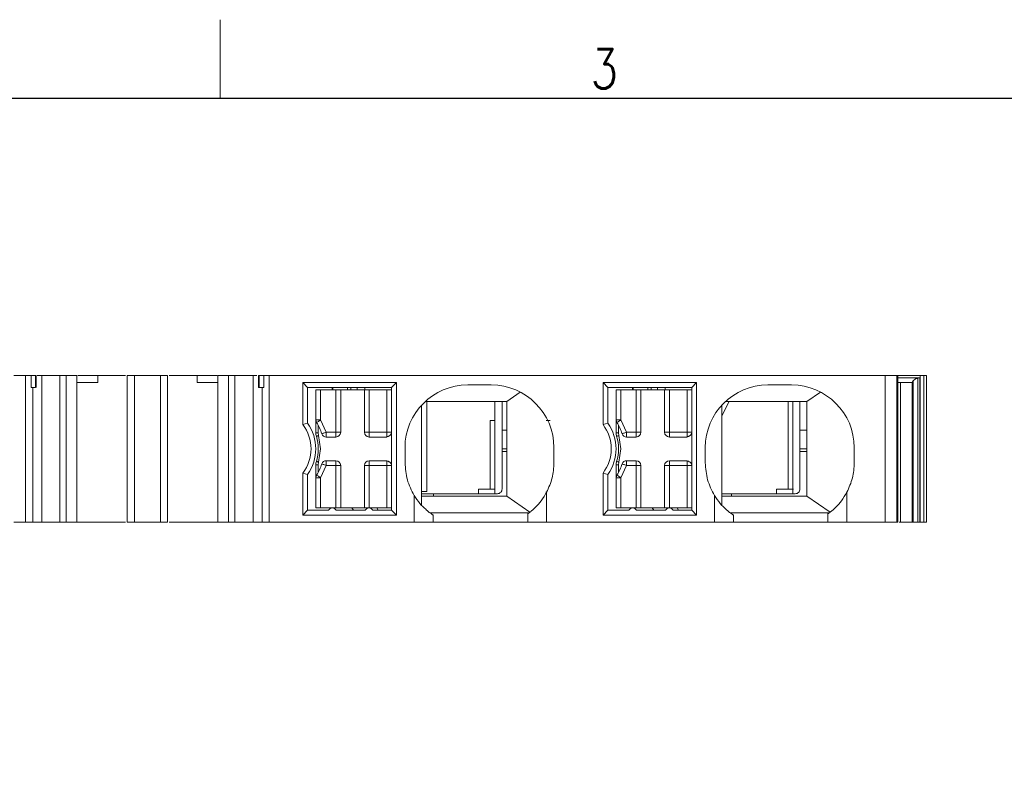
# Model space of a CAD drawing. Header units: millimetres. Extents: x -5 to 292, y -5 to 205.
# Tile 7 of 13: x 81 to 143, y 157 to 205. Entities that reach past the tile are written whole.
import ezdxf
from ezdxf.enums import TextEntityAlignment as Align

# ---------------------------------------------------------------- set-up
doc = ezdxf.new("R2010")
doc.units = ezdxf.units.MM
doc.layers.get('0').update_dxf_attribs({"lineweight": 30})
for name, color, linetype, lineweight in [('TEXT', 6, 'Continuous', 13), ('尺寸线', 3, 'Continuous', 13), ('轮廓线', 7, 'Continuous', 30)]:
    doc.layers.add(name, color=color, linetype=linetype, lineweight=lineweight)
doc.styles.add('romans-高2.5', font='romans.shx', dxfattribs={"width": 0.8, "height": 2.5})
doc.styles.add('romans-高3.5', font='romans.shx', dxfattribs={"width": 0.8, "height": 3.5})
doc.styles.add('宋体-高2.5', font='txt', dxfattribs={"width": 0.8, "height": 2.5})

# ---------------------------------------------------------------- blocks, each defined once
blk = doc.blocks.new('FOR-1754 Rev.1.1-A4客户图')
at = {"layer": 'TEXT'}
blk.add_line((-193.5, 200), (-193.5, 205), dxfattribs=at)
at = {"layer": '轮廓线'}
blk.add_lwpolyline([(-74.666, 0), (0, 0), (0, 200), (-287, 200)], dxfattribs=at)
at = {"layer": 'TEXT', "style": 'romans-高2.5', "width": 0.8}
blk.add_text('3', height=2.5, dxfattribs=at).set_placement((-169.986, 200.633))
at = {"layer": '尺寸线', "width": 0.8}
for tag, height, style, p in [('/', 2.5, 'romans-高2.5', (-94.886, 30.436)), ('/', 2.5, 'romans-高2.5', (-96.707, 25.38)), ('/', 2.5, 'romans-高2.5', (-102.11, 20.605)), ('15EDGKNM-3.81-XXP-1Y-1000A(H)', 3.5, 'romans-高3.5', (-40.893, 11.725)), ('15EDGKNM-3.5-C04', 2.5, 'romans-高2.5', (-47.364, 6.202)), ('CENGMZ_2018.10.18', 2.5, 'romans-高2.5', (-97.539, 6.165)), ('T0-1', 2.5, 'romans-高2.5', (-5.688, 6.165)), ('CUSTOMER_DRAWING', 2.5, 'romans-高2.5', (-56.478, 1.209)), ('1/1', 2.5, 'romans-高2.5', (-5.772, 1.368)), ('2:1', 2.5, 'romans-高2.5', (-23.284, 1.196))]:
    blk.add_attdef(tag, text='', height=height, dxfattribs=dict(at, style=style)).set_placement(p, align=Align.CENTER)
at = {"layer": '尺寸线', "style": '宋体-高2.5', "width": 0.8}
blk.add_attdef('/', text='', height=2.5, dxfattribs=at).set_placement((-55.643, 31.973), align=Align.MIDDLE_LEFT)

msp = doc.modelspace()

# ---------------------------------------------------------------- linework, layer by layer
at = {"color": 7, "linetype": 'Continuous', "lineweight": 15}
for p, q in [((81.162, 182.429), (80.412, 182.429)), ((81.162, 173.129), (81.162, 182.429)), ((81.505, 181.679), (81.508, 182.429)), ((81.8, 182.429), (81.508, 182.429)), ((81.8, 181.679), (81.8, 182.429)), ((81.837, 182.429), (81.8, 182.429)), ((81.837, 181.677), (81.837, 182.429)), ((82.185, 182.429), (82.185, 173.129)), ((82.185, 182.429), (83.343, 182.429)), ((83.343, 182.429), (83.343, 173.129)), ((83.734, 173.129), (83.734, 182.429)), ((83.734, 182.429), (84.417, 182.429)), ((84.417, 173.129), (84.417, 182.429)), ((85.737, 182.429), (84.468, 182.429)), ((85.737, 182.429), (85.737, 181.979)), ((87.509, 182.429), (85.737, 182.429)), ((87.612, 182.429), (87.612, 173.129)), ((88.062, 182.429), (87.612, 182.429)), ((88.062, 173.129), (88.062, 182.429)), ((89.712, 182.429), (88.062, 182.429)), ((89.712, 182.429), (89.712, 173.129)), ((90.162, 182.429), (89.712, 182.429)), ((90.162, 173.129), (90.162, 182.429)), ((92.037, 182.429), (90.265, 182.429)), ((92.037, 181.979), (92.037, 182.429)), ((93.305, 182.429), (92.037, 182.429)), ((93.357, 182.429), (93.357, 173.129)), ((93.357, 182.429), (94.039, 182.429)), ((94.039, 182.429), (94.039, 173.129)), ((94.431, 173.129), (94.431, 182.429)), ((94.431, 182.429), (95.589, 182.429)), ((95.589, 173.129), (95.589, 182.429)), ((95.937, 182.429), (95.937, 181.679)), ((95.973, 182.429), (95.937, 182.429)), ((95.973, 181.679), (95.973, 182.429)), ((96.265, 182.429), (95.973, 182.429)), ((96.265, 182.429), (96.269, 181.679)), ((96.612, 182.429), (96.612, 173.129)), ((135.691, 182.429), (96.612, 182.429)), ((135.691, 173.129), (135.691, 182.429)), ((136.429, 173.129), (136.429, 182.429)), ((136.429, 182.429), (136.501, 182.429)), ((136.501, 182.429), (136.501, 173.129)), ((136.504, 173.129), (136.504, 182.429)), ((136.525, 182.429), (137.913, 182.429)), ((137.782, 182.429), (137.782, 182.434)), ((137.913, 182.279), (137.913, 182.429)), ((137.913, 182.279), (137.913, 182.429)), ((137.921, 182.429), (137.921, 173.129)), ((138.14, 182.429), (138.14, 173.129)), ((138.247, 182.429), (138.14, 182.429)), ((138.312, 182.429), (138.247, 182.429)), ((138.312, 182.429), (138.312, 173.129)), ((138.312, 175.229), (138.312, 182.429)), ((84.417, 181.979), (85.737, 181.979)), ((92.037, 181.979), (93.357, 181.979)), ((98.743, 181.979), (104.683, 181.979)), ((98.743, 179.314), (98.743, 181.979)), ((98.743, 181.979), (99.043, 181.679)), ((104.683, 181.979), (104.383, 181.679)), ((104.683, 181.979), (104.683, 173.579)), ((109.206, 181.829), (110.706, 181.829)), ((117.793, 181.979), (123.733, 181.979)), ((117.793, 179.314), (117.793, 181.979)), ((117.793, 181.979), (118.093, 181.679)), ((123.733, 181.979), (123.433, 181.679)), ((123.733, 181.979), (123.733, 173.579)), ((128.256, 181.829), (129.756, 181.829)), ((136.504, 182.279), (137.913, 182.279)), ((137.402, 181.979), (136.504, 181.979)), ((136.665, 181.979), (136.665, 173.129)), ((137.401, 181.979), (137.401, 173.129)), ((137.477, 182.083), (137.402, 181.979)), ((137.477, 182.083), (137.477, 173.129)), ((137.881, 182.277), (137.767, 182.26)), ((137.767, 182.26), (137.767, 173.129)), ((137.881, 182.277), (137.881, 173.129)), ((137.913, 182.279), (137.913, 182.279)), ((81.505, 181.679), (81.8, 181.679)), ((81.612, 173.127), (81.612, 181.679)), ((95.937, 181.679), (95.973, 181.679)), ((95.973, 181.679), (96.269, 181.679)), ((96.162, 181.679), (96.162, 173.127)), ((99.043, 181.679), (99.043, 179.413)), ((104.383, 181.679), (99.043, 181.679)), ((99.576, 179.609), (99.576, 181.529)), ((99.876, 181.529), (99.576, 181.529)), ((99.876, 181.529), (99.876, 179.609)), ((100.851, 181.529), (99.876, 181.529)), ((100.618, 181.529), (100.618, 181.679)), ((100.649, 181.679), (100.649, 181.529)), ((100.851, 181.529), (100.851, 178.829)), ((101.151, 181.529), (100.851, 181.529)), ((101.151, 178.829), (101.151, 181.529)), ((101.151, 181.529), (102.651, 181.529)), ((101.576, 181.529), (101.576, 181.679)), ((101.789, 181.679), (101.789, 181.529)), ((102.197, 181.529), (102.197, 181.679)), ((102.651, 181.529), (102.651, 178.829)), ((102.951, 181.529), (102.651, 181.529)), ((102.689, 181.529), (102.689, 181.679)), ((102.951, 181.529), (102.951, 178.829)), ((104.076, 181.529), (102.951, 181.529)), ((104.076, 181.529), (104.076, 178.829)), ((104.376, 181.529), (104.076, 181.529)), ((104.376, 181.529), (104.376, 178.829)), ((104.383, 181.529), (104.376, 181.529)), ((104.383, 173.879), (104.383, 181.679)), ((111.681, 180.78), (112.54, 181.381)), ((123.433, 181.679), (118.093, 181.679)), ((118.093, 181.679), (118.093, 179.413)), ((118.626, 179.609), (118.626, 181.529)), ((118.926, 181.529), (118.626, 181.529)), ((118.926, 181.529), (118.926, 179.609)), ((119.901, 181.529), (118.926, 181.529)), ((119.668, 181.529), (119.668, 181.679)), ((119.699, 181.679), (119.699, 181.529)), ((119.901, 181.529), (119.901, 178.829)), ((120.201, 181.529), (119.901, 181.529)), ((120.201, 178.829), (120.201, 181.529)), ((120.201, 181.529), (121.701, 181.529)), ((120.626, 181.529), (120.626, 181.679)), ((120.839, 181.679), (120.839, 181.529)), ((121.247, 181.529), (121.247, 181.679)), ((121.701, 181.529), (121.701, 178.829)), ((122.001, 181.529), (121.701, 181.529)), ((121.739, 181.529), (121.739, 181.679)), ((122.001, 181.529), (122.001, 178.829)), ((123.126, 181.529), (122.001, 181.529)), ((123.126, 181.529), (123.126, 178.829)), ((123.426, 181.529), (123.126, 181.529)), ((123.426, 181.529), (123.426, 178.829)), ((123.433, 181.529), (123.426, 181.529)), ((123.433, 173.879), (123.433, 181.679)), ((130.73, 180.78), (131.59, 181.381)), ((138.312, 181.229), (138.312, 173.129)), ((138.312, 181.229), (138.312, 181.229)), ((138.312, 173.129), (138.312, 181.229)), ((106.281, 174.203), (106.281, 180.546)), ((106.515, 180.779), (111.681, 180.78)), ((106.619, 175.079), (106.619, 180.779)), ((110.938, 174.929), (110.938, 180.779)), ((111.388, 178.971), (111.388, 180.779)), ((111.681, 174.779), (111.681, 180.779)), ((125.331, 179.865), (125.788, 180.779)), ((125.331, 174.203), (125.331, 180.546)), ((125.565, 180.779), (130.731, 180.78)), ((129.537, 180.779), (129.537, 175.229)), ((129.537, 180.779), (129.785, 180.779)), ((129.837, 180.779), (129.837, 174.929)), ((130.287, 180.779), (130.287, 178.971)), ((130.731, 174.779), (130.731, 180.779)), ((138.312, 180.479), (138.312, 173.129)), ((138.312, 180.479), (138.312, 180.479)), ((138.312, 173.129), (138.312, 180.479)), ((138.312, 180.329), (138.312, 173.129)), ((138.312, 180.329), (138.312, 180.329)), ((138.312, 173.129), (138.312, 180.329)), ((98.743, 179.314), (99.043, 179.413)), ((99.576, 179.609), (99.876, 179.609)), ((99.576, 178.796), (99.576, 179.609)), ((99.726, 178.796), (99.726, 179.27)), ((99.876, 179.609), (100.238, 178.829)), ((110.638, 175.229), (110.638, 179.579)), ((110.638, 179.579), (110.938, 179.579)), ((114.433, 179.579), (114.191, 179.579)), ((117.793, 179.314), (118.093, 179.413)), ((118.626, 179.609), (118.926, 179.609)), ((118.626, 178.796), (118.626, 179.609)), ((118.776, 178.796), (118.776, 179.27)), ((118.926, 179.609), (119.288, 178.829)), ((138.312, 179.879), (138.312, 173.129)), ((138.312, 179.879), (138.312, 179.879)), ((138.312, 173.129), (138.312, 179.879)), ((99.576, 178.796), (99.726, 178.796)), ((99.752, 178.623), (99.726, 178.796)), ((100.851, 178.829), (100.238, 178.829)), ((100.238, 178.529), (100.238, 178.829)), ((100.851, 178.829), (100.851, 178.529)), ((100.851, 178.829), (101.151, 178.829)), ((102.651, 178.829), (102.951, 178.829)), ((102.951, 178.829), (102.951, 178.529)), ((102.951, 178.829), (104.076, 178.829)), ((104.076, 178.829), (104.376, 178.829)), ((104.076, 178.829), (104.076, 178.552)), ((104.376, 178.829), (104.376, 176.729)), ((111.681, 178.971), (111.388, 178.971)), ((111.388, 177.779), (111.388, 178.971)), ((118.626, 178.796), (118.776, 178.796)), ((118.802, 178.623), (118.776, 178.796)), ((119.901, 178.829), (119.288, 178.829)), ((119.288, 178.529), (119.288, 178.829)), ((119.901, 178.829), (119.901, 178.529)), ((119.901, 178.829), (120.201, 178.829)), ((121.701, 178.829), (122.001, 178.829)), ((122.001, 178.829), (122.001, 178.529)), ((122.001, 178.829), (123.126, 178.829)), ((123.126, 178.829), (123.426, 178.829)), ((123.126, 178.829), (123.126, 178.552)), ((123.426, 178.829), (123.426, 176.729)), ((130.287, 178.971), (130.287, 177.779)), ((130.731, 178.971), (130.287, 178.971)), ((138.312, 173.129), (138.312, 178.979)), ((138.312, 178.979), (138.312, 173.129)), ((138.312, 178.979), (138.312, 178.979)), ((99.876, 177.779), (99.752, 178.623)), ((100.238, 178.529), (100.851, 178.529)), ((102.951, 178.529), (104.076, 178.529)), ((104.076, 178.552), (104.076, 178.529)), ((118.926, 177.779), (118.802, 178.623)), ((119.288, 178.529), (119.901, 178.529)), ((122.001, 178.529), (123.126, 178.529)), ((123.126, 178.552), (123.126, 178.529)), ((99.752, 176.935), (99.876, 177.779)), ((105.231, 176.894), (105.231, 177.854)), ((111.681, 177.779), (111.388, 177.779)), ((111.388, 177.621), (111.388, 177.779)), ((111.388, 177.621), (111.681, 177.621)), ((111.388, 175.229), (111.388, 177.621)), ((114.681, 177.854), (114.681, 176.894)), ((118.802, 176.935), (118.926, 177.779)), ((124.281, 176.894), (124.281, 177.854)), ((130.731, 177.779), (130.287, 177.779)), ((130.287, 177.621), (130.287, 177.779)), ((130.731, 177.621), (130.287, 177.621)), ((130.287, 175.229), (130.287, 177.621)), ((133.731, 177.854), (133.731, 176.894)), ((138.312, 177.779), (138.312, 173.129)), ((138.312, 177.779), (138.312, 177.779)), ((138.312, 173.129), (138.312, 177.779)), ((99.726, 176.762), (99.752, 176.935)), ((100.238, 176.729), (100.238, 177.029)), ((100.851, 177.029), (100.238, 177.029)), ((100.851, 176.729), (100.851, 177.029)), ((102.951, 177.029), (102.951, 176.729)), ((104.076, 177.029), (102.951, 177.029)), ((104.076, 177.029), (104.076, 177.006)), ((104.076, 177.006), (104.076, 176.729)), ((118.776, 176.762), (118.802, 176.935)), ((119.288, 176.729), (119.288, 177.029)), ((119.901, 177.029), (119.288, 177.029)), ((119.901, 176.729), (119.901, 177.029)), ((122.001, 177.029), (122.001, 176.729)), ((123.126, 177.029), (122.001, 177.029)), ((123.126, 177.029), (123.126, 177.006)), ((123.126, 177.006), (123.126, 176.729)), ((138.312, 177.029), (138.312, 173.129)), ((138.312, 177.029), (138.312, 177.029)), ((138.312, 173.129), (138.312, 177.029)), ((98.743, 173.579), (98.743, 176.245)), ((98.743, 176.245), (99.043, 176.145)), ((99.726, 176.762), (99.576, 176.762)), ((99.576, 175.95), (99.576, 176.762)), ((99.726, 176.289), (99.726, 176.762)), ((100.238, 176.729), (99.876, 175.95)), ((100.851, 176.729), (100.238, 176.729)), ((100.851, 176.729), (100.851, 174.029)), ((100.851, 176.729), (101.151, 176.729)), ((101.151, 174.029), (101.151, 176.729)), ((102.651, 176.729), (102.651, 174.029)), ((102.951, 176.729), (102.651, 176.729)), ((102.951, 176.729), (102.951, 174.029)), ((104.076, 176.729), (102.951, 176.729)), ((104.376, 176.729), (104.076, 176.729)), ((104.076, 176.729), (104.076, 174.029)), ((104.376, 176.729), (104.376, 174.029)), ((117.793, 173.579), (117.793, 176.245)), ((117.793, 176.245), (118.093, 176.145)), ((118.776, 176.762), (118.626, 176.762)), ((118.626, 175.95), (118.626, 176.762)), ((118.776, 176.289), (118.776, 176.762)), ((119.288, 176.729), (118.926, 175.95)), ((119.901, 176.729), (119.288, 176.729)), ((119.901, 176.729), (119.901, 174.029)), ((119.901, 176.729), (120.201, 176.729)), ((120.201, 174.029), (120.201, 176.729)), ((121.701, 176.729), (121.701, 174.029)), ((122.001, 176.729), (121.701, 176.729)), ((123.126, 176.729), (122.001, 176.729)), ((122.001, 176.729), (122.001, 174.029)), ((123.426, 176.729), (123.126, 176.729)), ((123.126, 176.729), (123.126, 174.029)), ((123.426, 176.729), (123.426, 174.029)), ((138.312, 176.579), (138.312, 173.129)), ((138.312, 176.579), (138.312, 176.579)), ((138.312, 173.129), (138.312, 176.579)), ((99.043, 176.145), (99.043, 173.879)), ((99.876, 175.95), (99.576, 175.95)), ((99.576, 175.95), (99.576, 174.029)), ((99.876, 175.95), (99.876, 174.029)), ((118.093, 176.145), (118.093, 173.879)), ((118.926, 175.95), (118.626, 175.95)), ((118.626, 175.95), (118.626, 174.029)), ((118.926, 175.95), (118.926, 174.029)), ((138.312, 175.529), (138.312, 173.129)), ((138.312, 175.529), (138.312, 175.529)), ((138.312, 173.129), (138.312, 175.529)), ((106.281, 175.079), (106.619, 175.079)), ((107.038, 174.929), (106.288, 174.929)), ((111.088, 174.929), (107.038, 174.929)), ((107.038, 174.779), (107.038, 174.929)), ((109.888, 174.929), (109.888, 175.229)), ((109.888, 175.229), (110.638, 175.229)), ((110.638, 175.229), (110.938, 175.229)), ((114.192, 175.045), (114.192, 174.991)), ((114.215, 175.026), (114.215, 173.129)), ((129.987, 174.929), (125.938, 174.929)), ((125.938, 174.779), (125.938, 174.929)), ((128.788, 175.229), (128.788, 174.929)), ((128.788, 175.229), (129.537, 175.229)), ((133.265, 175.026), (133.265, 173.129)), ((138.312, 175.229), (138.312, 175.229)), ((138.312, 173.129), (138.312, 175.229)), ((105.817, 173.129), (105.817, 174.818)), ((111.681, 174.779), (106.281, 174.779)), ((113.144, 173.754), (111.681, 174.779)), ((124.867, 173.129), (124.867, 174.818)), ((130.731, 174.779), (125.331, 174.779)), ((132.194, 173.754), (130.731, 174.779)), ((98.743, 173.579), (99.043, 173.879)), ((99.043, 173.879), (100.378, 173.879)), ((99.576, 174.029), (99.876, 174.029)), ((99.876, 174.029), (100.851, 174.029)), ((100.801, 173.957), (100.767, 174.029)), ((100.851, 174.029), (101.151, 174.029)), ((102.703, 173.879), (100.858, 173.879)), ((102.651, 174.029), (101.151, 174.029)), ((101.964, 173.879), (101.865, 174.029)), ((102.651, 174.029), (102.951, 174.029)), ((102.951, 174.029), (104.076, 174.029)), ((102.988, 174.029), (102.988, 174.025)), ((103.183, 173.879), (104.383, 173.879)), ((103.532, 173.879), (103.453, 174.029)), ((104.076, 174.029), (104.376, 174.029)), ((104.376, 174.029), (104.383, 174.029)), ((104.383, 173.879), (104.683, 173.579)), ((106.801, 173.729), (113.111, 173.729)), ((113.015, 173.658), (113.015, 173.129)), ((117.793, 173.579), (118.093, 173.879)), ((118.093, 173.879), (119.428, 173.879)), ((118.626, 174.029), (118.926, 174.029)), ((118.926, 174.029), (119.901, 174.029)), ((119.853, 173.955), (119.818, 174.029)), ((119.901, 174.029), (120.201, 174.029)), ((121.753, 173.879), (119.908, 173.879)), ((121.701, 174.029), (120.201, 174.029)), ((121.014, 173.879), (120.915, 174.029)), ((121.701, 174.029), (122.001, 174.029)), ((122.001, 174.029), (123.126, 174.029)), ((122.038, 174.029), (122.038, 174.025)), ((122.233, 173.879), (123.433, 173.879)), ((122.583, 173.879), (122.504, 174.029)), ((123.126, 174.029), (123.426, 174.029)), ((123.426, 174.029), (123.433, 174.029)), ((123.433, 173.879), (123.733, 173.579)), ((125.851, 173.729), (132.161, 173.729)), ((132.065, 173.129), (132.065, 173.658)), ((80.412, 173.129), (81.162, 173.129)), ((83.343, 173.129), (82.185, 173.129)), ((84.417, 173.129), (83.734, 173.129)), ((87.509, 173.129), (84.417, 173.129)), ((87.612, 173.129), (88.062, 173.129)), ((88.062, 173.129), (89.712, 173.129)), ((89.712, 173.129), (90.162, 173.129)), ((93.357, 173.129), (90.265, 173.129)), ((94.039, 173.129), (93.357, 173.129)), ((95.589, 173.129), (94.431, 173.129)), ((96.612, 173.129), (105.817, 173.129)), ((104.683, 173.579), (98.743, 173.579)), ((107.017, 173.129), (107.017, 173.577)), ((113.015, 173.129), (107.017, 173.129)), ((114.215, 173.129), (124.867, 173.129)), ((123.733, 173.579), (117.793, 173.579)), ((126.067, 173.129), (126.067, 173.577)), ((132.065, 173.129), (126.067, 173.129)), ((135.691, 173.129), (133.265, 173.129)), ((136.501, 173.129), (136.429, 173.129)), ((136.665, 173.129), (136.588, 173.129)), ((137.401, 173.129), (136.665, 173.129)), ((137.477, 173.129), (137.401, 173.129)), ((137.881, 173.129), (137.767, 173.129)), ((137.782, 173.125), (137.782, 173.129)), ((138.247, 173.129), (138.14, 173.129)), ((138.312, 173.129), (138.247, 173.129))]:
    msp.add_line(p, q, dxfattribs=at)
at = {"color": 7, "linetype": 'Continuous', "lineweight": 15, "flags": 128}
for points in [[(99.622, 179.45), (99.627, 179.453), (99.641, 179.462), (99.665, 179.476), (99.696, 179.496), (99.735, 179.52), (99.779, 179.548), (99.827, 179.578), (99.876, 179.609)], [(104.376, 179.692), (104.381, 179.736), (104.383, 179.748)], [(118.672, 179.45), (118.677, 179.453), (118.691, 179.462), (118.715, 179.476), (118.746, 179.496), (118.785, 179.52), (118.829, 179.548), (118.877, 179.578), (118.926, 179.609)], [(123.426, 179.692), (123.431, 179.736), (123.433, 179.748)], [(99.952, 178.738), (99.957, 178.74), (99.974, 178.745), (100, 178.753), (100.036, 178.765), (100.079, 178.779), (100.128, 178.794), (100.182, 178.811), (100.238, 178.829)], [(119.002, 178.738), (119.007, 178.74), (119.024, 178.745), (119.05, 178.753), (119.085, 178.765), (119.129, 178.779), (119.178, 178.794), (119.232, 178.811), (119.288, 178.829)], [(99.608, 178.58), (99.611, 178.581), (99.619, 178.583), (99.632, 178.587), (99.65, 178.593), (99.672, 178.599), (99.697, 178.607), (99.724, 178.615), (99.752, 178.623)], [(118.658, 178.58), (118.661, 178.581), (118.669, 178.583), (118.682, 178.587), (118.7, 178.593), (118.722, 178.599), (118.747, 178.607), (118.774, 178.615), (118.802, 178.623)], [(99.752, 176.935), (99.724, 176.944), (99.697, 176.952), (99.672, 176.959), (99.65, 176.966), (99.632, 176.971), (99.619, 176.975), (99.611, 176.978), (99.608, 176.979)], [(100.238, 176.729), (100.182, 176.747), (100.128, 176.764), (100.079, 176.78), (100.035, 176.794), (100, 176.805), (99.974, 176.814), (99.957, 176.819), (99.952, 176.821)], [(118.802, 176.935), (118.774, 176.944), (118.747, 176.952), (118.722, 176.959), (118.7, 176.966), (118.682, 176.971), (118.669, 176.975), (118.661, 176.978), (118.658, 176.979)], [(119.288, 176.729), (119.232, 176.747), (119.178, 176.764), (119.129, 176.78), (119.085, 176.794), (119.05, 176.805), (119.024, 176.814), (119.007, 176.819), (119.002, 176.821)], [(99.876, 175.95), (99.827, 175.981), (99.779, 176.011), (99.735, 176.038), (99.696, 176.062), (99.665, 176.082), (99.641, 176.097), (99.627, 176.106), (99.622, 176.109)], [(104.383, 175.811), (104.381, 175.823), (104.376, 175.867)], [(118.926, 175.95), (118.877, 175.981), (118.829, 176.011), (118.785, 176.038), (118.746, 176.062), (118.715, 176.082), (118.691, 176.097), (118.677, 176.106), (118.672, 176.109)], [(123.433, 175.811), (123.431, 175.823), (123.426, 175.867)]]:
    msp.add_lwpolyline(points, dxfattribs=at)
at = {"color": 7, "linetype": 'Continuous', "lineweight": 15}
for centre, radius, start, end in [((109.206, 177.854), 3.975, 90, 180), ((110.706, 177.854), 3.975, 360, 90), ((128.256, 177.854), 3.975, 90, 180), ((129.756, 177.854), 3.975, 360, 90), ((96.763, 177.779), 2.505, 322.2247, 37.7753), ((96.763, 177.779), 2.805, 324.37377, 35.62623), ((99.876, 179.609), 0.3, 180, 212.02354), ((96.951, 177.779), 3.15, 17.71782, 32.02354), ((115.813, 177.779), 2.505, 322.2247, 37.7753), ((115.813, 177.779), 2.805, 324.37377, 35.62623), ((118.926, 179.609), 0.3, 180, 212.02354), ((116.001, 177.779), 3.15, 17.71782, 32.02354), ((100.326, 178.796), 0.75, 180, 196.7703), ((100.238, 178.829), 0.3, 197.71782, 270), ((100.851, 178.829), 0.3, 270, 0), ((102.951, 178.829), 0.3, 180, 270), ((119.376, 178.796), 0.75, 180, 196.7703), ((119.288, 178.829), 0.3, 197.71782, 270), ((119.901, 178.829), 0.3, 270, 0), ((122.001, 178.829), 0.3, 180, 270), ((96.951, 177.779), 2.775, 343.2297, 16.7703), ((116.001, 177.779), 2.775, 343.2297, 16.7703), ((100.326, 176.762), 0.75, 163.2297, 180), ((96.951, 177.779), 3.15, 327.97646, 342.28077), ((100.238, 176.729), 0.3, 90, 162.28077), ((100.851, 176.729), 0.3, 360, 90), ((102.951, 176.729), 0.3, 90, 180), ((119.376, 176.762), 0.75, 163.2297, 180), ((116.001, 177.779), 3.15, 327.97646, 342.28077), ((119.288, 176.729), 0.3, 90, 162.28077), ((119.901, 176.729), 0.3, 360, 90), ((122.001, 176.729), 0.3, 90, 180), ((99.876, 175.95), 0.3, 147.97646, 180), ((118.926, 175.95), 0.3, 147.97646, 180), ((100.618, 173.762), 0.267, 25.98923, 154.01077), ((102.943, 173.762), 0.267, 25.98923, 154.01077), ((119.668, 173.762), 0.267, 25.98923, 154.01077), ((121.993, 173.762), 0.267, 25.98923, 154.01077)]:
    msp.add_arc(centre, radius, start, end, dxfattribs=at)
for points, knots in [([(81.508, 182.429), (81.486, 182.429), (81.44, 182.429), (81.355, 182.429), (81.261, 182.429), (81.195, 182.429), (81.162, 182.429)], [0, 0, 0, 0, 0.250003, 0.5, 0.749999, 1, 1, 1, 1]), ([(81.891, 182.429), (81.936, 182.429), (82.038, 182.429), (82.132, 182.429), (82.185, 182.429)], [0, 0, 0, 0, 0.442961, 1, 1, 1, 1]), ([(83.734, 182.429), (83.711, 182.429), (83.665, 182.429), (83.562, 182.429), (83.448, 182.429), (83.378, 182.429), (83.343, 182.429)], [0, 0, 0, 0, 0.250002, 0.500003, 0.750002, 1, 1, 1, 1]), ([(94.431, 182.429), (94.396, 182.429), (94.326, 182.429), (94.212, 182.429), (94.108, 182.429), (94.062, 182.429), (94.039, 182.429)], [0, 0, 0, 0, 0.249997, 0.499999, 0.75, 1, 1, 1, 1]), ([(95.589, 182.429), (95.641, 182.429), (95.721, 182.429), (95.807, 182.429), (95.837, 182.429)], [0, 0, 0, 0, 0.654506, 1, 1, 1, 1]), ([(96.612, 182.429), (96.579, 182.429), (96.513, 182.429), (96.419, 182.429), (96.333, 182.429), (96.288, 182.429), (96.265, 182.429)], [0, 0, 0, 0, 0.250001, 0.499999, 0.749997, 1, 1, 1, 1]), ([(136.429, 182.429), (136.406, 182.429), (136.358, 182.429), (136.182, 182.429), (135.953, 182.429), (135.778, 182.429), (135.691, 182.429)], [0, 0, 0, 0, 0.249998, 0.500001, 0.750001, 1, 1, 1, 1]), ([(137.913, 182.429), (137.915, 182.429), (137.917, 182.429), (137.919, 182.429), (137.921, 182.429)], [0, 0, 0, 0, 0.559771, 1, 1, 1, 1]), ([(137.921, 182.429), (137.949, 182.429), (138.006, 182.429), (138.073, 182.429), (138.12, 182.429), (138.133, 182.429), (138.14, 182.429)], [0, 0, 0, 0, 0.279744, 0.55942, 0.779717, 1, 1, 1, 1]), ([(137.767, 182.26), (137.737, 182.253), (137.661, 182.237), (137.556, 182.176), (137.504, 182.115), (137.477, 182.083)], [0, 0, 0, 0, 0.241256, 0.597362, 1, 1, 1, 1]), ([(137.913, 182.279), (137.91, 182.279), (137.904, 182.279), (137.893, 182.278), (137.886, 182.277), (137.881, 182.277)], [0, 0, 0, 0, 0.304613, 0.609274, 1, 1, 1, 1]), ([(104.076, 178.552), (104.095, 178.555), (104.132, 178.56), (104.188, 178.579), (104.24, 178.606), (104.287, 178.641), (104.326, 178.682), (104.355, 178.729), (104.373, 178.78), (104.375, 178.815), (104.376, 178.832)], [0, 0, 0, 0, 0.1199588, 0.2419335, 0.3656394, 0.4907932, 0.6170973, 0.7442694, 0.8720012, 1, 1, 1, 1]), ([(123.126, 178.552), (123.145, 178.555), (123.182, 178.56), (123.238, 178.579), (123.29, 178.606), (123.337, 178.641), (123.376, 178.682), (123.405, 178.729), (123.423, 178.78), (123.425, 178.815), (123.426, 178.832)], [0, 0, 0, 0, 0.1199588, 0.2419335, 0.3656394, 0.4907932, 0.6170973, 0.7442694, 0.8720012, 1, 1, 1, 1]), ([(104.376, 176.726), (104.375, 176.744), (104.373, 176.779), (104.355, 176.829), (104.326, 176.876), (104.287, 176.918), (104.24, 176.952), (104.188, 176.979), (104.132, 176.998), (104.095, 177.004), (104.076, 177.006)], [0, 0, 0, 0, 0.1279988, 0.2557306, 0.3829027, 0.5092068, 0.6343606, 0.7580665, 0.8800412, 1, 1, 1, 1]), ([(105.817, 174.818), (105.647, 175.144), (105.309, 175.795), (105.257, 176.528), (105.231, 176.894)], [0, 0, 0, 0, 0.5, 1, 1, 1, 1]), ([(114.681, 176.894), (114.661, 176.569), (114.62, 175.917), (114.35, 175.323), (114.215, 175.026)], [0, 0, 0, 0, 0.5, 1, 1, 1, 1]), ([(123.426, 176.726), (123.425, 176.744), (123.423, 176.779), (123.405, 176.829), (123.376, 176.876), (123.337, 176.918), (123.29, 176.952), (123.238, 176.979), (123.182, 176.998), (123.145, 177.004), (123.126, 177.006)], [0, 0, 0, 0, 0.1279988, 0.2557306, 0.3829027, 0.5092068, 0.6343606, 0.7580665, 0.8800412, 1, 1, 1, 1]), ([(124.867, 174.818), (124.697, 175.144), (124.359, 175.795), (124.307, 176.528), (124.281, 176.894)], [0, 0, 0, 0, 0.5, 1, 1, 1, 1]), ([(133.731, 176.894), (133.711, 176.569), (133.67, 175.917), (133.4, 175.323), (133.265, 175.026)], [0, 0, 0, 0, 0.5, 1, 1, 1, 1]), ([(111.088, 174.929), (111.128, 174.934), (111.206, 174.943), (111.305, 175.012), (111.375, 175.111), (111.384, 175.19), (111.388, 175.229)], [0, 0, 0, 0, 0.249998, 0.5, 0.750001, 1, 1, 1, 1]), ([(114.215, 175.026), (114.106, 174.842), (113.899, 174.491), (113.563, 174.122), (113.317, 173.894), (113.154, 173.761), (113.038, 173.674), (113.023, 173.664), (113.015, 173.658)], [0, 0, 0, 0, 0.261931, 0.498377, 0.625932, 0.748765, 0.874766, 1, 1, 1, 1]), ([(125.938, 174.929), (125.841, 174.929), (125.647, 174.929), (125.429, 174.929), (125.355, 174.929), (125.331, 174.929)], [0, 0, 0, 0, 0.404378, 0.808756, 1, 1, 1, 1]), ([(129.537, 175.229), (129.639, 175.229), (129.761, 175.229), (129.857, 175.229), (129.872, 175.229)], [0, 0, 0, 0, 0.833378, 1, 1, 1, 1]), ([(129.987, 174.929), (130.026, 174.934), (130.105, 174.943), (130.204, 175.012), (130.273, 175.111), (130.282, 175.19), (130.287, 175.229)], [0, 0, 0, 0, 0.250008, 0.500002, 0.750002, 1, 1, 1, 1]), ([(133.265, 175.026), (133.156, 174.842), (132.949, 174.491), (132.613, 174.122), (132.367, 173.894), (132.204, 173.761), (132.088, 173.674), (132.073, 173.664), (132.065, 173.658)], [0, 0, 0, 0, 0.261931, 0.498376, 0.625933, 0.748765, 0.874766, 1, 1, 1, 1]), ([(107.017, 173.577), (107.01, 173.581), (106.996, 173.59), (106.889, 173.662), (106.734, 173.778), (106.492, 173.983), (106.152, 174.32), (105.932, 174.646), (105.817, 174.818)], [0, 0, 0, 0, 0.124126, 0.246894, 0.371524, 0.501108, 0.737743, 1, 1, 1, 1]), ([(126.067, 173.577), (126.06, 173.581), (126.046, 173.59), (125.939, 173.662), (125.784, 173.778), (125.542, 173.983), (125.202, 174.32), (124.982, 174.646), (124.867, 174.818)], [0, 0, 0, 0, 0.124126, 0.246894, 0.371524, 0.501107, 0.737744, 1, 1, 1, 1]), ([(81.162, 173.129), (81.195, 173.129), (81.262, 173.129), (81.358, 173.129), (81.443, 173.129), (81.515, 173.129), (81.57, 173.129), (81.602, 173.129), (81.615, 173.129), (81.611, 173.129), (81.611, 173.129)], [0, 0, 0, 0, 0.141944, 0.28389, 0.425833, 0.567778, 0.709725, 0.851668, 0.993614, 1, 1, 1, 1]), ([(82.185, 173.129), (82.132, 173.129), (82.028, 173.129), (81.857, 173.129), (81.713, 173.129), (81.638, 173.129), (81.612, 173.129)], [0, 0, 0, 0, 0.281581, 0.563161, 0.844741, 1, 1, 1, 1]), ([(83.343, 173.129), (83.378, 173.129), (83.448, 173.129), (83.562, 173.129), (83.665, 173.129), (83.711, 173.129), (83.734, 173.129)], [0, 0, 0, 0, 0.249998, 0.499997, 0.749998, 1, 1, 1, 1]), ([(94.039, 173.129), (94.062, 173.129), (94.108, 173.129), (94.212, 173.129), (94.326, 173.129), (94.396, 173.129), (94.431, 173.129)], [0, 0, 0, 0, 0.25, 0.500001, 0.750003, 1, 1, 1, 1]), ([(96.162, 173.129), (96.135, 173.129), (96.061, 173.129), (95.917, 173.129), (95.746, 173.129), (95.641, 173.129), (95.589, 173.129)], [0, 0, 0, 0, 0.15526, 0.436839, 0.71842, 1, 1, 1, 1]), ([(96.162, 173.129), (96.162, 173.129), (96.158, 173.129), (96.172, 173.129), (96.204, 173.129), (96.259, 173.129), (96.33, 173.129), (96.416, 173.129), (96.511, 173.129), (96.578, 173.129), (96.612, 173.129)], [0, 0, 0, 0, 0.006386, 0.148332, 0.290275, 0.432222, 0.574168, 0.71611, 0.858056, 1, 1, 1, 1]), ([(107.017, 173.129), (106.999, 173.129), (106.962, 173.129), (106.685, 173.129), (106.288, 173.129), (105.974, 173.129), (105.817, 173.129)], [0, 0, 0, 0, 0.249998, 0.5, 0.75, 1, 1, 1, 1]), ([(114.215, 173.129), (114.058, 173.129), (113.743, 173.129), (113.347, 173.129), (113.069, 173.129), (113.033, 173.129), (113.015, 173.129)], [0, 0, 0, 0, 0.25, 0.5, 0.750001, 1, 1, 1, 1]), ([(124.867, 173.129), (125.024, 173.129), (125.338, 173.129), (125.735, 173.129), (126.012, 173.129), (126.049, 173.129), (126.067, 173.129)], [0, 0, 0, 0, 0.25, 0.5, 0.750001, 1, 1, 1, 1]), ([(132.065, 173.129), (132.083, 173.129), (132.119, 173.129), (132.397, 173.129), (132.793, 173.129), (133.108, 173.129), (133.265, 173.129)], [0, 0, 0, 0, 0.2499983, 0.5000006, 0.7499987, 1, 1, 1, 1]), ([(135.691, 173.129), (135.778, 173.129), (135.953, 173.129), (136.182, 173.129), (136.358, 173.129), (136.406, 173.129), (136.429, 173.129)], [0, 0, 0, 0, 0.249999, 0.499999, 0.750002, 1, 1, 1, 1]), ([(137.767, 173.129), (137.703, 173.129), (137.588, 173.129), (137.511, 173.129), (137.477, 173.129)], [0, 0, 0, 0, 0.559281, 1, 1, 1, 1]), ([(137.921, 173.129), (137.913, 173.129), (137.9, 173.129), (137.887, 173.129), (137.881, 173.129)], [0, 0, 0, 0, 0.559931, 1, 1, 1, 1]), ([(138.14, 173.129), (138.131, 173.129), (138.112, 173.129), (138.054, 173.129), (137.987, 173.129), (137.943, 173.129), (137.921, 173.129)], [0, 0, 0, 0, 0.279762, 0.559427, 0.779724, 1, 1, 1, 1])]:
    msp.add_open_spline(points, degree=3, knots=knots, dxfattribs=at)

# ---------------------------------------------------------------- block references
msp.add_blockref('FOR-1754 Rev.1.1-A4客户图', (287, 0))

doc.saveas('drawing.dxf')
